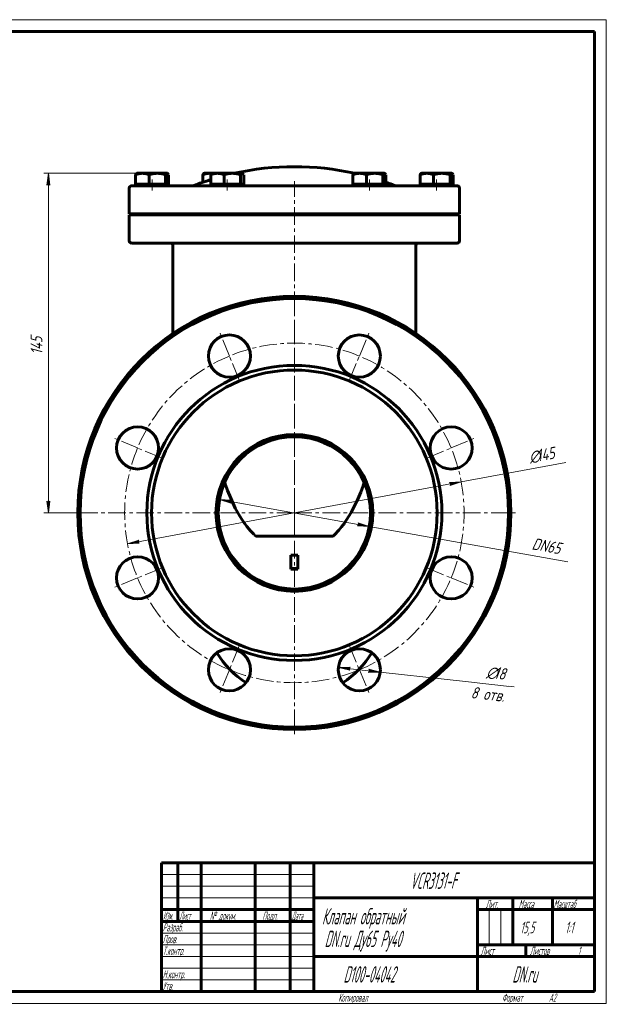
# Model space of a CAD drawing. Header units: millimetres. Extents: x 0 to 594, y 0 to 420.
# Tile 4 of 4: x 343 to 594, y 0 to 420. Entities that reach past the tile are written whole.
import ezdxf

# ---------------------------------------------------------------- set-up
doc = ezdxf.new("R2010")
doc.units = ezdxf.units.MM
for name, pattern in [('K5LT_AXLED', [12, 7.5, -1.5, 1.5, -1.5]), ('K5LT_BASIC', [0]), ('K5LT_THIN', [0])]:
    doc.linetypes.add(name, pattern=pattern)
doc.layers.add('Системный слой', color=7, linetype='Continuous')
doc.layers.add('Системный слой (1)', color=7, linetype='Continuous', true_color=0x6c6c6c)
doc.styles.add('KDIMTEXTSTYLE', font='GOST_AU.SHX', dxfattribs={"width": 0.96, "oblique": 15, "height": 5})
doc.styles.add('KTEXTSTYLE', font='GOST_AU.SHX', dxfattribs={"width": 0.56, "height": 5})
doc.dimstyles.new('KDIMSTYLE (1.00)', dxfattribs={"dimtxt": 5, "dimasz": 1, "dimexe": 2, "dimexo": 0, "dimgap": 1, "dimtad": 1, "dimtxsty": 'KDIMTEXTSTYLE', "dimsah": 1, "dimcen": 0, "dimdle": 1, "dimadec": 0, "dimazin": 0, "dimtfac": 0.667, "dimtmove": 0, "dimatfit": 3, "dimfxl": 1, "dimtvp": 1, "dimtolj": 1, "dimtzin": 0, "dimarcsym": 0})

# ---------------------------------------------------------------- blocks, each defined once
blk = doc.blocks.new('U0')
at = {"layer": 'Системный слой (1)', "color": 143, "linetype": 'K5LT_BASIC', "lineweight": 60, "true_color": 0x33acca}
for p, q in [((431.13, 221.92), (430.97, 222.42)), ((431.25, 221.53), (431.13, 221.92)), ((431.31, 221.34), (431.25, 221.53)), ((432.13, 218.94), (431.31, 221.34)), ((435.42, 211.5), (432.13, 218.94)), ((437.38, 208.05), (435.42, 211.5)), ((438.44, 206.41), (437.38, 208.05)), ((438.98, 205.62), (438.44, 206.41)), ((439.26, 205.23), (438.98, 205.62)), ((439.4, 205.03), (439.26, 205.23)), ((440.5, 203.58), (439.4, 205.03)), ((442.01, 201.76), (440.5, 203.58)), ((442.81, 200.88), (442.01, 201.76)), ((443.23, 200.45), (442.81, 200.88)), ((443.44, 200.23), (443.23, 200.45)), ((443.54, 200.12), (443.44, 200.23)), ((443.6, 200.07), (443.54, 200.12)), ((444.27, 199.41), (443.6, 200.07))]:
    blk.add_line(p, q, dxfattribs=at)
blk = doc.blocks.new('U1')
at = {"layer": 'Системный слой (1)', "color": 143, "linetype": 'K5LT_BASIC', "lineweight": 60, "true_color": 0x33acca}
for p, q in [((489.67, 219.8), (489.12, 218.28)), ((489.94, 220.57), (489.67, 219.8)), ((490.07, 220.95), (489.94, 220.57)), ((490.13, 221.14), (490.07, 220.95)), ((490.53, 222.42), (490.13, 221.14)), ((487.9, 215.3), (485.07, 209.64)), ((489.12, 218.28), (487.9, 215.3)), ((485.07, 209.64), (481.96, 204.84)), ((479.68, 201.98), (477.85, 200.02)), ((480.94, 203.49), (479.68, 201.98)), ((481.53, 204.26), (480.94, 203.49)), ((481.82, 204.65), (481.53, 204.26)), ((481.96, 204.84), (481.82, 204.65)), ((477.48, 199.65), (477.23, 199.41)), ((477.69, 199.86), (477.48, 199.65)), ((477.8, 199.96), (477.69, 199.86)), ((477.85, 200.02), (477.8, 199.96))]:
    blk.add_line(p, q, dxfattribs=at)
blk = doc.blocks.new('U2')
at = {"layer": 'Системный слой (1)', "color": 143, "linetype": 'K5LT_BASIC', "lineweight": 60, "true_color": 0x33acca}
for start, end in [(210.8148, 237.5871), (302.4129, 329.1852)]:
    blk.add_arc((460.75, 169.41), 38.5, start, end, dxfattribs=at)
blk = doc.blocks.new('U3')
at = {"layer": 'Системный слой (1)', "color": 143, "linetype": 'K5LT_BASIC', "lineweight": 60, "true_color": 0x33acca}
for p, q in [((424.82, 354.4), (424.52, 354.41)), ((425.13, 354.38), (424.82, 354.4)), ((425.43, 354.34), (425.13, 354.38))]:
    blk.add_line(p, q, dxfattribs=at)
blk = doc.blocks.new('U4')
at = {"layer": 'Системный слой (1)', "color": 143, "linetype": 'K5LT_BASIC', "lineweight": 60, "true_color": 0x33acca}
for p, q in [((485.59, 354.4), (485.28, 354.41)), ((485.89, 354.38), (485.59, 354.4)), ((486.2, 354.34), (485.89, 354.38))]:
    blk.add_line(p, q, dxfattribs=at)
blk = doc.blocks.new('U5')
at = {"layer": 'Системный слой (1)', "color": 143, "linetype": 'K5LT_BASIC', "lineweight": 60, "true_color": 0x33acca}
for start, end in [(77.4428, 102.5572), (107.62, 111.3754), (68.6246, 70.6648)]:
    blk.add_arc((460.75, 239.11), 118.13, start, end, dxfattribs=at)
blk = doc.blocks.new('U6')
at = {"layer": 'Системный слой (1)', "color": 143, "linetype": 'K5LT_BASIC', "lineweight": 60, "true_color": 0x33acca}
for p, q in [((406.45, 354.4), (406.39, 354.41)), ((406.52, 354.38), (406.45, 354.4)), ((406.58, 354.35), (406.52, 354.38)), ((406.73, 354.24), (406.58, 354.35)), ((406.88, 354.07), (406.73, 354.24)), ((407.04, 353.83), (406.88, 354.07))]:
    blk.add_line(p, q, dxfattribs=at)
blk = doc.blocks.new('U7')
at = {"layer": 'Системный слой (1)', "color": 143, "linetype": 'K5LT_BASIC', "lineweight": 60, "true_color": 0x33acca}
for p, q in [((527.99, 354.4), (527.92, 354.41)), ((528.05, 354.38), (527.99, 354.4)), ((528.12, 354.35), (528.05, 354.38)), ((528.26, 354.24), (528.12, 354.35)), ((528.41, 354.07), (528.26, 354.24)), ((528.57, 353.83), (528.41, 354.07))]:
    blk.add_line(p, q, dxfattribs=at)
blk = doc.blocks.new('U8')
at = {"layer": 'Системный слой (1)', "color": 143, "linetype": 'K5LT_BASIC', "lineweight": 60, "true_color": 0x33acca}
for p, q in [((499.28, 354.4), (499.21, 354.41)), ((499.34, 354.38), (499.28, 354.4)), ((499.41, 354.35), (499.34, 354.38)), ((499.55, 354.24), (499.41, 354.35)), ((499.7, 354.07), (499.55, 354.24)), ((499.86, 353.83), (499.7, 354.07))]:
    blk.add_line(p, q, dxfattribs=at)
blk = doc.blocks.new('U9')
at = {"layer": 'Системный слой (1)', "color": 143, "linetype": 'K5LT_BASIC', "lineweight": 60, "true_color": 0x33acca}
for p, q in [((438.51, 354.4), (438.45, 354.41)), ((438.58, 354.38), (438.51, 354.4)), ((438.64, 354.35), (438.58, 354.38)), ((438.79, 354.24), (438.64, 354.35)), ((438.94, 354.07), (438.79, 354.24)), ((439.1, 353.83), (438.94, 354.07))]:
    blk.add_line(p, q, dxfattribs=at)
blk = doc.blocks.new('U10')
at = {"layer": 'Системный слой (1)', "color": 30, "linetype": 'K5LT_AXLED', "lineweight": 18, "true_color": 0xff8000}
for q in [(460.75, 303.91), (366.25, 209.41), (555.25, 209.41), (460.75, 114.91)]:
    blk.add_line((460.75, 209.41), q, dxfattribs=at)
blk = doc.blocks.new('U11')
at = {"layer": 'Системный слой (1)', "color": 30, "linetype": 'K5LT_AXLED', "lineweight": 18, "true_color": 0xff8000}
for p, q in [((433.01, 276.39), (428.8, 286.55)), ((488.5, 276.39), (492.7, 286.55)), ((437.22, 266.23), (433.01, 276.39)), ((484.29, 266.23), (488.5, 276.39)), ((393.77, 237.15), (383.61, 241.36)), ((527.73, 237.15), (537.89, 241.36)), ((403.93, 232.94), (393.77, 237.15)), ((517.57, 232.94), (527.73, 237.15)), ((403.93, 185.87), (393.77, 181.66)), ((517.57, 185.87), (527.73, 181.66)), ((393.77, 181.66), (383.61, 177.45)), ((527.73, 181.66), (537.89, 177.45)), ((437.22, 152.59), (433.01, 142.43)), ((484.29, 152.59), (488.5, 142.43)), ((433.01, 142.43), (428.8, 132.26)), ((488.5, 142.43), (492.7, 132.26))]:
    blk.add_line(p, q, dxfattribs=at)
for start, end in [(67.5, 112.5), (112.5, 157.5), (22.5, 67.5), (157.5, 202.5), (337.5, 22.5), (202.5, 247.5), (292.5, 337.5), (247.5, 292.5)]:
    blk.add_arc((460.75, 209.41), 72.5, start, end, dxfattribs=at)
blk = doc.blocks.new('D0')
at = {"layer": 'Системный слой (1)'}
for points in [[(356.33, 349.41), (355.67, 354.41), (355.01, 349.41), (355.67, 349.91)], [(355.67, 209.41), (356.33, 214.41), (355.67, 213.91), (355.01, 214.41)]]:
    blk.add_hatch(color=7, dxfattribs=at).paths.add_polyline_path(points)
at = {"layer": 'Системный слой (1)', "color": 7, "linetype": 'K5LT_THIN', "lineweight": 18, "true_color": 0xffffff}
for p, q in [((399.01, 354.41), (353.67, 354.41)), ((355.01, 349.41), (355.67, 354.41)), ((355.67, 354.41), (356.33, 349.41)), ((355.67, 349.91), (355.01, 349.41)), ((356.33, 349.41), (355.67, 349.91)), ((355.67, 209.41), (355.01, 214.41)), ((355.01, 214.41), (355.67, 213.91)), ((355.67, 213.91), (356.33, 214.41)), ((356.33, 214.41), (355.67, 209.41)), ((368.25, 209.41), (353.67, 209.41))]:
    blk.add_line(p, q, dxfattribs=at)
blk.add_wipeout([(354.67, 277.03), (347.29, 277.03), (347.29, 286.4), (354.67, 286.4)]).dxf.layer = 'Системный слой (1)'
blk.add_line((355.67, 354.41), (355.67, 209.41), dxfattribs=at)
at = {"layer": 'Системный слой (1)', "color": 7, "insert": (348.08, 277.03), "char_height": 5, "attachment_point": 1, "rotation": 90, "style": 'KTEXTSTYLE'}
blk.add_mtext('\\H5.0;\\W1.000;\\Q15;\\Q15;\\W0.960;145', dxfattribs=at)
blk = doc.blocks.new('KDIMARROW_01')
at = {"layer": 'Системный слой'}
blk.add_hatch(color=0, dxfattribs=at).paths.add_polyline_path([(-5, -0.66), (0, 0), (-5, 0.66), (-4.5, 0)])
at = {"layer": 'Системный слой', "color": 0, "linetype": 'K5LT_THIN', "lineweight": 18}
for p, q in [((-4.5, 0), (-5, 0.66)), ((-5, 0.66), (0, 0)), ((0, 0), (-5, -0.66)), ((-5, -0.66), (-4.5, 0))]:
    blk.add_line(p, q, dxfattribs=at)
at = {"layer": 'Системный слой (1)', "color": 0, "linetype": 'K5LT_THIN', "lineweight": 18}
blk.add_line((460.75, 209.41), (459.75, 209.41), dxfattribs=at)
blk = doc.blocks.new('D1')
at = {"layer": 'Системный слой (1)'}
for points in [[(527.24, 221.05), (532.04, 222.61), (527, 222.35), (527.61, 221.79)], [(394.5, 196.47), (393.89, 197.02), (394.26, 197.76), (389.46, 196.2)]]:
    blk.add_hatch(color=7, dxfattribs=at).paths.add_polyline_path(points)
at = {"layer": 'Системный слой (1)', "color": 7, "linetype": 'K5LT_THIN', "lineweight": 18, "true_color": 0xffffff}
for p, q in [((389.46, 196.2), (532.04, 222.61)), ((527, 222.35), (532.04, 222.61)), ((527.61, 221.79), (527, 222.35)), ((532.04, 222.61), (527.24, 221.05)), ((527.24, 221.05), (527.61, 221.79)), ((389.46, 196.2), (394.26, 197.76)), ((394.26, 197.76), (393.89, 197.02)), ((394.5, 196.47), (389.46, 196.2)), ((393.89, 197.02), (394.5, 196.47))]:
    blk.add_line(p, q, dxfattribs=at)
blk.add_wipeout([(561.78, 229.14), (560.43, 236.39), (572.77, 238.68), (574.11, 231.42)]).dxf.layer = 'Системный слой (1)'
blk.add_line((532.04, 222.61), (576.77, 230.9), dxfattribs=at)
at = {"layer": 'Системный слой (1)', "color": 7, "char_height": 5, "attachment_point": 1, "rotation": 10.4927, "style": 'KTEXTSTYLE'}
for s, insert in [('\\H5.0;\\W1.000;\\Q15;\\Q15;\\W0.960;∅', (560.58, 235.61)), ('\\H5.0;\\W1.000;\\Q15;\\Q15;\\W0.960;145', (563.83, 236.21))]:
    blk.add_mtext(s, dxfattribs=dict(at, insert=insert))
blk = doc.blocks.new('D2')
at = {"layer": 'Системный слой (1)'}
for points in [[(433.19, 214.35), (433.8, 214.91), (428.76, 215.14), (433.57, 213.61)], [(492.74, 203.67), (487.94, 205.2), (488.31, 204.47), (487.7, 203.91)]]:
    blk.add_hatch(color=7, dxfattribs=at).paths.add_polyline_path(points)
at = {"layer": 'Системный слой (1)', "color": 7, "linetype": 'K5LT_THIN', "lineweight": 18, "true_color": 0xffffff}
for p, q in [((428.76, 215.14), (433.8, 214.91)), ((433.57, 213.61), (428.76, 215.14)), ((428.76, 215.14), (492.74, 203.67)), ((433.8, 214.91), (433.19, 214.35)), ((433.19, 214.35), (433.57, 213.61)), ((487.7, 203.91), (488.31, 204.47)), ((492.74, 203.67), (487.7, 203.91)), ((488.31, 204.47), (487.94, 205.2)), ((487.94, 205.2), (492.74, 203.67))]:
    blk.add_line(p, q, dxfattribs=at)
blk.add_wipeout([(561.68, 192.33), (562.98, 199.59), (576.45, 197.18), (575.15, 189.91)]).dxf.layer = 'Системный слой (1)'
blk.add_line((492.74, 203.67), (577.5, 188.47), dxfattribs=at)
at = {"layer": 'Системный слой (1)', "color": 7, "insert": (562.84, 198.81), "char_height": 5, "attachment_point": 1, "rotation": 349.8344, "style": 'KTEXTSTYLE'}
blk.add_mtext('\\H5.0;\\W1.000;\\Q15;\\Q15;\\W0.960;DN65', dxfattribs=at)
blk = doc.blocks.new('D3')
at = {"layer": 'Системный слой (1)'}
for points in [[(484.02, 142.92), (484.59, 143.52), (479.55, 143.42), (484.45, 142.21)], [(497.44, 141.43), (492.54, 142.64), (492.97, 141.93), (492.4, 141.33)]]:
    blk.add_hatch(color=7, dxfattribs=at).paths.add_polyline_path(points)
at = {"layer": 'Системный слой (1)', "color": 7, "linetype": 'K5LT_THIN', "lineweight": 18, "true_color": 0xffffff}
for p, q in [((479.55, 143.42), (484.59, 143.52)), ((484.45, 142.21), (479.55, 143.42)), ((479.55, 143.42), (497.44, 141.43)), ((484.59, 143.52), (484.02, 142.92)), ((484.02, 142.92), (484.45, 142.21)), ((492.4, 141.33), (492.97, 141.93)), ((497.44, 141.43), (492.4, 141.33)), ((492.97, 141.93), (492.54, 142.64)), ((492.54, 142.64), (497.44, 141.43))]:
    blk.add_line(p, q, dxfattribs=at)
blk.add_wipeout([(535.81, 128.73), (537.66, 145.39), (552.93, 143.7), (551.08, 127.04)]).dxf.layer = 'Системный слой (1)'
blk.add_line((497.44, 141.43), (554.63, 135.07), dxfattribs=at)
at = {"layer": 'Системный слой (1)', "color": 7, "char_height": 5, "attachment_point": 1, "rotation": 353.6564, "style": 'KTEXTSTYLE'}
for s, insert in [('\\H5.0;\\W1.000;\\Q15;\\Q15;\\W0.960;∅', (543.12, 143.99)), ('\\H5.0;\\W1.000;\\Q15;\\Q15;\\W0.960;18', (546.41, 143.62)), ('\\H5.0;\\W1.000;\\Q15;\\Q15;\\W0.960;8 отв.', (536.53, 135.28))]:
    blk.add_mtext(s, dxfattribs=dict(at, insert=insert))
blk = doc.blocks.new('U30')
at = {"color": 7, "linetype": 'K5LT_THIN', "lineweight": 18, "true_color": 0xffffff}
for p, q in [((0, 420), (594, 420)), ((594, 420), (594, 0)), ((404, 55), (469, 55)), ((404, 50), (469, 50)), ((404, 45), (469, 45)), ((543.96, 25), (543.96, 40)), ((548.98, 25), (548.98, 40)), ((404, 30), (469, 30)), ((404, 25), (469, 25)), ((404, 20), (469, 20)), ((404, 15), (469, 15)), ((404, 10), (469, 10)), ((594, 0), (0, 0))]:
    blk.add_line(p, q, dxfattribs=at)
at = {"color": 143, "linetype": 'K5LT_BASIC', "lineweight": 60, "true_color": 0x33acca}
for p, q in [((20, 415), (589, 415)), ((589, 415), (589, 5)), ((404, 60), (589, 60)), ((404, 5), (404, 60)), ((411, 35), (411, 60)), ((421, 5), (421, 60)), ((444, 5), (444, 60)), ((459, 5), (459, 60)), ((469, 5), (469, 60)), ((469, 45), (589, 45)), ((539, 5), (539, 45)), ((554, 25), (554, 45)), ((571, 25), (571, 45)), ((404, 40), (469, 40)), ((539, 40), (554, 40)), ((554, 40), (589, 40)), ((404, 35), (469, 35)), ((539, 25), (589, 25)), ((559.57, 20), (559.57, 25)), ((469, 20), (539, 20)), ((539, 20), (589, 20)), ((589, 5), (20, 5))]:
    blk.add_line(p, q, dxfattribs=at)
at = {"color": 7, "attachment_point": 1, "style": 'KTEXTSTYLE'}
for s, insert, char_height in [('\\H5.0;\\W1.000;\\Q15;\\Q15;\\W0.560;\\H7.00;VCR3131-F', (510.13, 55.86), 7), ('\\H5.0;\\W1.000;\\Q15;\\Q15;\\W0.560;\\H3.50;Лит.', (542.47, 44.18), 3.5), ('\\H5.0;\\W1.000;\\Q15;\\Q15;\\W0.560;\\H3.50;Масса', (556.58, 44.18), 3.5), ('\\H5.0;\\W1.000;\\Q15;\\Q15;\\W0.540;\\H3.50;Масштаб', (571.52, 44.18), 3.5), ('\\H5.0;\\W1.000;\\Q15;\\Q15;\\W0.458;\\H3.50;Изм.', (404.62, 39.18), 3.5), ('\\H5.0;\\W1.000;\\Q15;\\Q15;\\W0.467;\\H3.50;Лист', (411.61, 39.18), 3.5), ('\\H5.0;\\W1.000;\\Q15;\\Q15;\\W0.560;\\H3.50;№ докум.', (424.63, 39.18), 3.5), ('\\H5.0;\\W1.000;\\Q15;\\Q15;\\W0.560;\\H3.50;Подп.', (447.1, 39.18), 3.5), ('\\H5.0;\\W1.000;\\Q15;\\Q15;\\W0.467;\\H3.50;Дата', (459.61, 39.18), 3.5), ('\\H5.0;\\W1.000;\\Q15;\\Q15;\\W0.560;\\H7.00;Клапан обратный', (472.54, 40.69), 7), ('\\H5.0;\\W1.000;\\Q15;\\Q15;\\W0.560;\\H3.50;Разраб.', (404.5, 34.18), 3.5), ('\\H5.0;\\W1.000;\\Q15;\\Q15;\\W0.560;15,5', (557.22, 34.9), 5), ('\\H5.0;\\W1.000;\\Q15;\\Q15;\\W0.560;{\\c16737820;1:1}', (576.44, 34.9), 5), ('\\H5.0;\\W1.000;\\Q15;\\Q15;\\W0.560;\\H7.00;DN.ru Ду65 Ру40', (473.65, 31.02), 7), ('\\H5.0;\\W1.000;\\Q15;\\Q15;\\W0.560;\\H3.50;Пров.', (404.5, 29.18), 3.5), ('\\H5.0;\\W1.000;\\Q15;\\Q15;\\W0.560;\\H3.50;Т.контр.', (404.5, 24.18), 3.5), ('\\H5.0;\\W1.000;\\Q15;\\Q15;\\W0.560;\\H3.50;Лист', (540.32, 24.18), 3.5), ('\\H5.0;\\W1.000;\\Q15;\\Q15;\\W0.560;\\H3.50;Листов', (561.36, 24.18), 3.5), ('\\H5.0;\\W1.000;\\Q15;\\Q15;\\W0.560;\\H3.50;1', (581.91, 24.18), 3.5), ('\\H5.0;\\W1.000;\\Q15;\\Q15;\\W0.560;\\H3.50;Н.контр.', (404.5, 14.18), 3.5), ('\\H5.0;\\W1.000;\\Q15;\\Q15;\\W0.560;\\H7.00;{\\c16737820;D100-04042}', (481.7, 15.86), 7), ('\\H5.0;\\W1.000;\\Q15;\\Q15;\\W0.560;\\H7.00;DN.ru', (553.84, 15.86), 7), ('\\H5.0;\\W1.000;\\Q15;\\Q15;\\W0.560;\\H3.50;Утв.', (404.5, 9.18), 3.5), ('\\H5.0;\\W1.000;\\Q15;\\Q15;\\W0.560;\\H3.50;Копировал', (479.5, 4.18), 3.5), ('\\H5.0;\\W1.000;\\Q15;\\Q15;\\W0.560;\\H3.50;Формат', (549.5, 4.18), 3.5), ('\\H5.0;\\W1.000;\\Q15;\\Q15;\\W0.560;\\H3.50;A2', (569.5, 4.18), 3.5)]:
    blk.add_mtext(s, dxfattribs=dict(at, insert=insert, char_height=char_height))

msp = doc.modelspace()

# ---------------------------------------------------------------- linework, layer by layer
at = {"layer": 'Системный слой (1)', "color": 143, "linetype": 'K5LT_BASIC', "lineweight": 60, "true_color": 0x33acca}
for p, q in [((392.933, 349.707), (392.933, 353.827)), ((393.484, 354.407), (393.385, 354.35)), ((393.484, 354.407), (395.809, 354.407)), ((395.809, 354.407), (402.211, 354.407)), ((398.685, 349.707), (398.685, 353.827)), ((402.211, 354.407), (406.386, 354.407)), ((405.737, 349.707), (405.737, 353.827)), ((406.386, 354.407), (406.484, 354.407)), ((406.484, 354.407), (406.583, 354.35)), ((407.035, 349.707), (407.035, 353.827)), ((421.639, 350.57), (421.639, 353.827)), ((422.19, 354.407), (422.091, 354.35)), ((422.19, 354.407), (424.515, 354.407)), ((424.515, 354.407), (425.544, 354.407)), ((424.993, 349.707), (424.993, 353.827)), ((425.544, 354.407), (425.445, 354.35)), ((425.544, 354.407), (427.869, 354.407)), ((427.869, 354.407), (434.271, 354.407)), ((430.746, 349.707), (430.746, 353.827)), ((434.271, 354.407), (438.446, 354.407)), ((437.797, 349.707), (437.797, 353.827)), ((438.446, 354.407), (438.544, 354.407)), ((438.544, 354.407), (438.644, 354.35)), ((439.096, 349.707), (439.096, 353.827)), ((485.282, 354.407), (486.311, 354.407)), ((485.76, 349.707), (485.76, 353.827)), ((486.311, 354.407), (486.212, 354.35)), ((486.311, 354.407), (488.636, 354.407)), ((488.636, 354.407), (495.038, 354.407)), ((491.512, 349.707), (491.512, 353.827)), ((495.038, 354.407), (499.213, 354.407)), ((498.564, 349.707), (498.564, 353.827)), ((499.213, 354.407), (499.311, 354.407)), ((499.311, 354.407), (499.411, 354.35)), ((499.862, 349.707), (499.862, 353.827)), ((514.466, 349.707), (514.466, 353.827)), ((515.017, 354.407), (514.918, 354.35)), ((515.017, 354.407), (517.343, 354.407)), ((517.343, 354.407), (523.744, 354.407)), ((520.219, 349.707), (520.219, 353.827)), ((523.744, 354.407), (527.919, 354.407)), ((527.27, 349.707), (527.27, 353.827)), ((527.919, 354.407), (528.017, 354.407)), ((528.017, 354.407), (528.117, 354.35)), ((528.569, 349.707), (528.569, 353.827)), ((530.291, 349.107), (391.21, 349.107)), ((395.809, 349.707), (392.933, 349.707)), ((393.484, 349.707), (393.484, 349.107)), ((398.685, 349.707), (395.809, 349.707)), ((402.211, 349.707), (398.685, 349.707)), ((405.737, 349.707), (402.211, 349.707)), ((406.386, 349.707), (405.737, 349.707)), ((407.035, 349.707), (406.386, 349.707)), ((406.484, 349.707), (406.484, 349.107)), ((427.869, 349.707), (424.993, 349.707)), ((425.544, 349.707), (425.544, 349.107)), ((430.746, 349.707), (427.869, 349.707)), ((434.271, 349.707), (430.746, 349.707)), ((437.797, 349.707), (434.271, 349.707)), ((438.446, 349.707), (437.797, 349.707)), ((439.096, 349.707), (438.446, 349.707)), ((438.544, 349.707), (438.544, 349.107)), ((488.636, 349.707), (485.76, 349.707)), ((486.311, 349.707), (486.311, 349.107)), ((491.512, 349.707), (488.636, 349.707)), ((495.038, 349.707), (491.512, 349.707)), ((498.564, 349.707), (495.038, 349.707)), ((499.213, 349.707), (498.564, 349.707)), ((499.862, 349.707), (499.213, 349.707)), ((499.311, 349.707), (499.311, 349.107)), ((517.343, 349.707), (514.466, 349.707)), ((515.017, 349.707), (515.017, 349.107)), ((520.219, 349.707), (517.343, 349.707)), ((523.744, 349.707), (520.219, 349.707)), ((527.27, 349.707), (523.744, 349.707)), ((527.919, 349.707), (527.27, 349.707)), ((528.569, 349.707), (527.919, 349.707)), ((528.017, 349.707), (528.017, 349.107)), ((390.21, 337.107), (390.21, 348.107)), ((531.291, 337.107), (531.291, 348.107)), ((390.21, 337.107), (531.291, 337.107)), ((390.21, 325.607), (390.21, 336.607)), ((390.21, 336.607), (531.291, 336.607)), ((453.251, 336.607), (453.251, 337.107)), ((468.251, 336.607), (468.251, 337.107)), ((531.291, 325.607), (531.291, 336.607)), ((391.21, 324.607), (530.291, 324.607)), ((408.868, 285.987), (408.868, 323.607)), ((512.633, 285.987), (512.633, 323.607)), ((477.228, 199.407), (444.274, 199.407)), ((459.251, 185.703), (459.251, 191.342)), ((459.251, 191.342), (462.251, 191.342)), ((462.251, 191.342), (462.251, 185.703)), ((459.251, 185.703), (462.251, 185.703)), ((459.251, 185.429), (459.251, 185.703)), ((462.251, 185.703), (462.251, 185.429))]:
    msp.add_line(p, q, dxfattribs=at)
at = {"layer": 'Системный слой (1)', "color": 30, "linetype": 'K5LT_AXLED', "lineweight": 18, "true_color": 0xff8000}
for p, q in [((399.984, 351.707), (399.984, 347.107)), ((432.044, 351.707), (432.044, 347.107)), ((460.751, 200.407), (460.751, 351.107)), ((492.811, 351.707), (492.811, 347.107)), ((521.517, 351.707), (521.517, 347.107))]:
    msp.add_line(p, q, dxfattribs=at)
at = {"layer": 'Системный слой (1)', "color": 143, "linetype": 'K5LT_BASIC', "lineweight": 60, "true_color": 0x33acca}
for centre, radius in [((460.751, 209.407), 91.5), ((433.006, 276.389), 9), ((488.495, 276.389), 9), ((460.751, 209.407), 63), ((460.751, 209.407), 61), ((393.769, 237.152), 9), ((527.732, 237.152), 9), ((460.751, 209.407), 33.5), ((460.751, 209.407), 32.5), ((393.769, 181.663), 9), ((527.732, 181.663), 9), ((433.006, 142.426), 9), ((488.495, 142.426), 9)]:
    msp.add_circle(centre, radius, dxfattribs=at)
for centre, radius, start, end in [((391.21, 348.107), 1, 90, 180), ((530.291, 348.107), 1, 0, 90), ((391.21, 325.607), 1, 180, 270), ((407.868, 323.607), 1, 0, 90), ((513.633, 323.607), 1, 90, 180), ((530.291, 325.607), 1, 270, 0), ((460.751, 209.407), 92.5, 0, 180), ((460.751, 209.407), 92.5, 180, 0)]:
    msp.add_arc(centre, radius, start, end, dxfattribs=at)
for points, weights in [([(395.809, 354.407), (394.474, 354.407), (392.933, 353.827)], [1, 1.0379548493, 1]), ([(392.933, 353.827), (393.173, 354.228), (393.385, 354.35)], [1, 1.02591688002, 1.01643988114]), ([(398.685, 353.827), (397.144, 354.407), (395.809, 354.407)], [1, 1.0379548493, 1]), ([(402.211, 354.407), (400.575, 354.407), (398.685, 353.827)], [1, 1.0379548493, 1]), ([(405.737, 353.827), (403.847, 354.407), (402.211, 354.407)], [1, 1.0379548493, 1]), ([(406.386, 354.407), (406.085, 354.407), (405.737, 353.827)], [1, 1.0379548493, 1]), ([(424.515, 354.407), (423.181, 354.407), (421.639, 353.827)], [1, 1.0379548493, 1]), ([(421.639, 353.827), (421.88, 354.228), (422.091, 354.35)], [1, 1.02591688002, 1.01643988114]), ([(427.869, 354.407), (426.535, 354.407), (424.993, 353.827)], [1, 1.0379548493, 1]), ([(424.993, 353.827), (425.233, 354.228), (425.445, 354.35)], [1, 1.02591688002, 1.01643988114]), ([(430.746, 353.827), (429.204, 354.407), (427.869, 354.407)], [1, 1.0379548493, 1]), ([(434.271, 354.407), (432.635, 354.407), (430.746, 353.827)], [1, 1.0379548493, 1]), ([(437.797, 353.827), (435.908, 354.407), (434.271, 354.407)], [1, 1.0379548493, 1]), ([(438.446, 354.407), (438.145, 354.407), (437.797, 353.827)], [1, 1.0379548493, 1]), ([(488.636, 354.407), (487.301, 354.407), (485.76, 353.827)], [1, 1.0379548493, 1]), ([(485.76, 353.827), (486, 354.228), (486.212, 354.35)], [1, 1.02591688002, 1.01643988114]), ([(491.512, 353.827), (489.971, 354.407), (488.636, 354.407)], [1, 1.0379548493, 1]), ([(495.038, 354.407), (493.402, 354.407), (491.512, 353.827)], [1, 1.0379548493, 1]), ([(498.564, 353.827), (496.674, 354.407), (495.038, 354.407)], [1, 1.0379548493, 1]), ([(499.213, 354.407), (498.912, 354.407), (498.564, 353.827)], [1, 1.0379548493, 1]), ([(517.343, 354.407), (516.008, 354.407), (514.466, 353.827)], [1, 1.0379548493, 1]), ([(514.466, 353.827), (514.707, 354.228), (514.918, 354.35)], [1, 1.02591688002, 1.01643988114]), ([(520.219, 353.827), (518.677, 354.407), (517.343, 354.407)], [1, 1.0379548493, 1]), ([(523.744, 354.407), (522.108, 354.407), (520.219, 353.827)], [1, 1.0379548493, 1]), ([(527.27, 353.827), (525.381, 354.407), (523.744, 354.407)], [1, 1.0379548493, 1]), ([(527.919, 354.407), (527.618, 354.407), (527.27, 353.827)], [1, 1.0379548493, 1])]:
    msp.add_rational_spline(points, weights, degree=2, dxfattribs=at)
msp.add_open_spline([(462.251, 185.429), (461.74, 185.418), (461.237, 185.413), (460.264, 185.413), (459.762, 185.418), (459.251, 185.429)], degree=3, knots=[18.77028627, 18.77028627, 18.77028627, 18.77028627, 18.91629853, 18.91629853, 19.06231079, 19.06231079, 19.06231079, 19.06231079], dxfattribs=at)

# ---------------------------------------------------------------- block references
at = {"layer": 'Системный слой (1)'}
for name in ['U5', 'U6', 'U3', 'U9', 'U4', 'U8', 'U7', 'U10', 'U11', 'U0', 'U1', 'U2']:
    msp.add_blockref(name, (0, 0), dxfattribs=at)

# ---------------------------------------------------------------- next in the draw order: dimensions: what is measured, and where the dimension line sits
at = {"layer": 'Системный слой (1)', "color": 7}
dim = msp.add_linear_dim(base=(355.67, 354.407), p1=(368.251, 209.407), p2=(399.01, 354.407), angle=90, dimstyle='KDIMSTYLE (1.00)', override={"dimexo": 0, "dimpost": '\\H5.0;\\W0.960;\\Q15;<>', "dimblk1": 'KDIMARROW_01', "dimblk2": 'KDIMARROW_01', "dimse1": 0, "dimse2": 0, "dimclrt": 7, "dimtol": 1, "dimtp": 0, "dimtm": 0, "dimtdec": 5, "dimtolj": 1}, dxfattribs=at)
dim.commit()
dim.dimension.update_dxf_attribs({"geometry": 'D0', "text_midpoint": (355.67, 281.907), "dimtype": 160})
dim = msp.add_diameter_dim_2p(p1=(479.55, 143.421), p2=(497.44, 141.432), dimstyle='KDIMSTYLE (1.00)', override={"dimpost": '\\H5.0;\\W0.960;\\Q15;<>\\X\\H5.0;\\W0.960;\\Q15;\\Q15;8 отв.', "dimblk1": 'KDIMARROW_01', "dimblk2": 'KDIMARROW_01', "dimclrt": 7, "dimtol": 1, "dimtp": 0, "dimtm": 0, "dimtdec": 5, "dimatfit": 2, "dimtolj": 1}, dxfattribs=at)
dim.commit()
dim.dimension.update_dxf_attribs({"geometry": 'D3', "text_midpoint": (544.687, 136.179)})

# ---------------------------------------------------------------- next in the draw order: dimensions: what is measured, and where the dimension line sits
dim = msp.add_diameter_dim_2p(p1=(389.463, 196.204), p2=(532.038, 222.61), dimstyle='KDIMSTYLE (1.00)', override={"dimpost": '\\H5.0;\\W0.960;\\Q15;<>', "dimblk1": 'KDIMARROW_01', "dimblk2": 'KDIMARROW_01', "dimclrt": 7, "dimtol": 1, "dimtp": 0, "dimtm": 0, "dimtdec": 5, "dimatfit": 2, "dimtolj": 1}, dxfattribs=at)
dim.commit()
dim.dimension.update_dxf_attribs({"geometry": 'D1', "text_midpoint": (568.382, 229.342), "dimtype": 163})

# ---------------------------------------------------------------- next in the draw order: dimensions: what is measured, and where the dimension line sits
dim = msp.add_diameter_dim_2p(p1=(428.761, 215.144), p2=(492.741, 203.671), dimstyle='KDIMSTYLE (1.00)', override={"dimpost": '\\H5.0;\\W0.960;\\Q15;\\Q15;DN\\H5.0;\\W0.960;\\Q15;<>', "dimblk1": 'KDIMARROW_01', "dimblk2": 'KDIMARROW_01', "dimclrt": 7, "dimtol": 1, "dimtp": 0, "dimtm": 0, "dimtdec": 5, "dimatfit": 2, "dimtolj": 1}, dxfattribs=at)
dim.commit()
dim.dimension.update_dxf_attribs({"geometry": 'D2', "text_midpoint": (568.518, 190.084), "dimtype": 163})

# ---------------------------------------------------------------- next in the draw order: block references
msp.add_blockref('U30', (0, 0))

doc.saveas('drawing.dxf')
